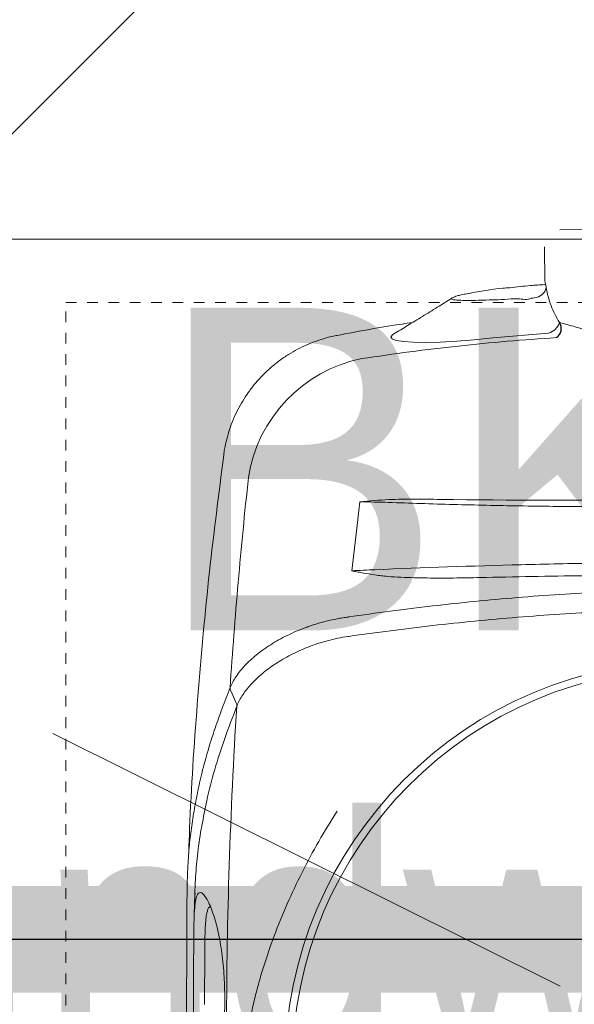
# Model space of a CAD drawing. Header units: inches. Extents: x 704 to 259546, y -107711 to 151004.
# Tile 135 of 256: x 127265.71 to 127270.91, y 21460.3 to 21469.52. Entities that reach past the tile are written whole.
import ezdxf
from ezdxf.enums import TextEntityAlignment as Align

# ---------------------------------------------------------------- set-up
doc = ezdxf.new("R2010")
doc.units = ezdxf.units.IN
doc.header["$MEASUREMENT"] = 0
doc.header["$PDMODE"] = 34
doc.linetypes.add('11aa1PB-bd$0$11aa1PB-af$0$TRATTEGGIATA', pattern=[0.75, 0.5, -0.25])
for name, color, linetype in [('A-FORMATEXT', 255, 'Continuous'), ('PP BALL VALVE', 7, 'Continuous'), ('PP--DIM', 7, 'Continuous'), ('TEXT50', 7, 'Continuous')]:
    doc.layers.add(name, color=color, linetype=linetype)
for name, color, linetype, lineweight in [('EQUIP DIM', 8, 'Continuous', 0), ('EQUIPMENT', 3, 'Continuous', 25), ('FLOOR RAISE', 4, 'Continuous', 5), ('kitchen equipment', 3, 'Continuous', 15), ('PP- 75DIA Soil Waste Sewer pipe', 90, 'Continuous', 9), ('PP-Waste Pipe', 3, 'Continuous', 25)]:
    doc.layers.add(name, color=color, linetype=linetype, lineweight=lineweight)
doc.layers.add('FAINTEQUIP', color=7, linetype='Continuous', lineweight=0, true_color=0x4a4747)
doc.styles.add('Arial', font='GOTHIC.TTF')
doc.styles.add('Jeet', font='micross.ttf')
doc.styles.get("Standard").update_dxf_attribs({"font": 'arial.ttf', "height": 6})
doc.dimstyles.new('architectural', dxfattribs={"dimscale": 0, "dimtxt": 3, "dimasz": 2.5, "dimexe": 2.5, "dimexo": 0, "dimgap": 0.5, "dimtad": 0, "dimzin": 0, "dimdsep": 46, "dimlunit": 4, "dimtxsty": 'Jeet', "dimblk": 'ARCHTICK', "dimcen": 0.09375, "dimdle": 2.5, "dimclrd": 256, "dimclre": 256, "dimclrt": 256, "dimadec": 0, "dimazin": 0, "dimtfac": 0.7, "dimtdec": 3, "dimtmove": 1, "dimatfit": 3, "dimldrblk": 'ARCHTICK', "dimfxl": 1, "dimtolj": 1, "dimtzin": 0, "dimlwd": -1, "dimlwe": -1, "dimarcsym": 0})
doc.dimstyles.new('ISO-10', dxfattribs={"dimtxt": 6, "dimasz": 0.5, "dimexe": 1.25, "dimexo": 0.625, "dimtad": 1, "dimtoh": 1, "dimdec": 1, "dimlunit": 4, "dimtxsty": 'Standard', "dimblk": 'ARCHTICK', "dimcen": 2.5, "dimclrt": 3, "dimadec": 0, "dimazin": 0, "dimtfac": 1, "dimtdec": 1, "dimtmove": 1, "dimatfit": 3, "dimfxl": 1, "dimarcsym": 0})

# ---------------------------------------------------------------- blocks, each defined once
blk = doc.blocks.new('dcefrefrf')
at = {"layer": 'kitchen equipment', "color": 8, "lineweight": 18}
blk.add_line((1803732.23, 468120.66), (1803851.03, 468061.44), dxfattribs=at)
blk.add_lwpolyline([(1803696.23, 467848.44), (1804070.73, 467848.44, 0.414214), (1804138.73, 467916.44), (1804138.73, 468168.44, 0.414214), (1804070.73, 468236.44), (1803696.23, 468236.44, 0.414214), (1803628.23, 468168.44), (1803628.23, 467916.44, 0.414214)], format="xyb", close=True, dxfattribs=at)
blk = doc.blocks.new('bikanervala')
at = {"layer": 'kitchen equipment', "color": 8, "linetype": 'Continuous', "xscale": 1.016, "yscale": 1.016, "zscale": 1.016}
blk.add_blockref('dcefrefrf', (-141097.61, 136438.76), dxfattribs=at)
at = {"layer": 'EQUIP DIM', "color": 8, "ltscale": 50, "style": 'Arial'}
blk.add_text('BK-11', height=76.792, dxfattribs=at).set_placement((1691661.43, 612112.24), align=Align.MIDDLE_CENTER)
at = {"layer": 'EQUIP DIM', "color": 8, "insert": (1690463.18, 612016.8, 0), "char_height": 45.72, "width": 680.1723, "attachment_point": 7, "rotation": 0.5206}
blk.add_mtext('\\pi136.4;{\\C256;Handwash/RO\\P\\pi126.6;(foot operating) \\P\\pi43.187;(450WX450DX850H)}', dxfattribs=at)
at = {"layer": 'EQUIP DIM', "color": 8, "insert": (1691274.89, 612029.9, 0), "char_height": 45.72, "width": 730.3452, "attachment_point": 1}
blk.add_mtext('\\A1;\\pi116.23;{\\H1.2222x;\\C256;Handwash/RO\\P\\pi104.24;(foot operating)\\P\\pi68.274;\\H0.81818x;(600WX700DX850H)}', dxfattribs=at)
blk = doc.blocks.new('GF')
at = {"layer": 'EQUIPMENT', "color": 8, "xscale": 0.03935404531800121, "yscale": 0.03935404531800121, "zscale": 0.03935404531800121}
blk.add_blockref('bikanervala', (60698.8789, -2623.777), dxfattribs=at)
blk = doc.blocks.new('GREASE TRAP')
at = {"linetype": 'Continuous', "lineweight": 0}
for p, q in [((130, 19.09), (196.04, 19.56)), ((125.95, 14.6), (126.02, 5.6)), ((101.47, 1.02), (101.53, 1.09)), ((105.08, 2.2), (104.82, 2.14)), ((106.09, 2.36), (105.08, 2.2)), ((105.88, 2.34), (105.46, 2.26)), ((129.86, -5.29), (131.76, -5.81)), ((71.3, -8.75), (71.3, -8.75)), ((86.29, -8.28), (86.29, -8.28)), ((112.29, -9.3), (127.01, -8.07)), ((41.53, -40.18), (41.52, -40.18)), ((74.32, -82.74), (74.32, -82.73))]:
    blk.add_line(p, q, dxfattribs=at)
at = {"linetype": 'Continuous', "lineweight": 0, "flags": 128}
for points in [[(86.3, -8.3), (86.04, -8.45), (85.54, -9.06), (85.84, -9.59), (86.91, -10), (88.8, -10.3), (91.36, -10.48), (94.66, -10.52), (98.48, -10.42), (102.88, -10.18), (107.43, -9.81), (112.29, -9.3), (112.29, -9.3), (112.29, -9.3)], [(43.37, -102.12), (44.1, -103.76), (44.83, -105.41)]]:
    blk.add_lwpolyline(points, dxfattribs=at)
at = {"linetype": 'Continuous', "lineweight": 0}
for radius in [106.93, 105]:
    blk.add_circle((164.57, -201.17), radius, dxfattribs=at)
for centre, radius, start, end in [((122.99, 4.65), 3.47, 273.8373, 347.9506), ((125.77, -3.96), 4.3, 286.8246, 341.9182), ((85.35, -51.77), 37.74, 101.4742, 171.3433), ((70.56, -69.04), 5.1, 342.0367, 342.3594)]:
    blk.add_arc(centre, radius, start, end, dxfattribs=at)
for points, knots in [([(126.02, 5.6), (126.09, 5.34), (126.13, 5.18), (126.25, 4.67), (126.31, 4.33), (126.38, 3.92)], [0, 0, 0, 0, 0.5, 0.5, 1, 1, 1, 1]), ([(116.76, 3.87), (116.16, 3.83), (112.47, 3.6), (109, 2.92), (106.09, 2.36)], [0, 0, 0, 0, 0.163282, 1, 1, 1, 1]), ([(126.23, 4.72), (126.13, 4.71), (126.03, 4.7), (125.93, 4.7), (124.7, 4.62), (121.64, 4.44), (118.59, 4.07), (116.77, 3.85)], [-0.033141, -0.033141, -0.033141, -0.033141, 0, 0, 0, 0.400839, 1, 1, 1, 1]), ([(126.38, 3.92), (126.52, 3.11), (126.69, 2.31), (127.11, 0.73), (127.36, -0.05), (127.94, -1.59), (128.26, -2.35), (129, -3.84), (129.41, -4.58), (129.86, -5.29)], [0, 0, 0, 0, 0.25, 0.25, 0.5, 0.5, 0.75, 0.75, 1, 1, 1, 1]), ([(101.52, 1.09), (100.26, 0.3), (97.71, -1.29), (93.81, -3.69), (90, -6.02), (87.5, -7.55), (86.31, -8.27)], [0, 0, 0, 0, 0.2528454, 0.5089886, 0.7672662, 1, 1, 1, 1]), ([(122.45, 1.12), (122.45, 1.12), (121.38, 0.58), (118.79, 1.17), (115.38, 0.72), (112.05, 0.67), (109.07, 0.56), (106.46, 0.53), (104.35, 0.54), (102.74, 0.61), (101.74, 0.74), (101.3, 0.87), (101.43, 0.98), (101.47, 1.02)], [0, 0, 0, 0, 0.000001, 0.102794, 0.208141, 0.312848, 0.420372, 0.524648, 0.631769, 0.736112, 0.843311, 0.947618, 1, 1, 1, 1]), ([(104.82, 2.16), (104.55, 2.1), (103.84, 1.96), (103.07, 1.76), (102.37, 1.52), (101.91, 1.34), (101.6, 1.15), (101.52, 1.1)], [0, 0, 0, 0, 0.216023, 0.560392, 0.763973, 0.942309, 1, 1, 1, 1]), ([(123.22, 1.19), (122.97, 1.16), (122.71, 1.12), (122.45, 1.12), (122.45, 1.12)], [0, 0, 0, 0, 0.9999461, 1, 1, 1, 1]), ([(91.16, -5.31), (90.27, -5.43), (83.62, -6.33), (77.02, -7.61), (71.29, -8.71)], [0, 0, 0, 0, 0.132817, 1, 1, 1, 1]), ([(131.76, -5.81), (132.33, -5.95), (133.47, -6.25), (135.44, -6.86), (137.59, -7.57), (139.92, -8.34), (142.38, -9.14), (144.97, -9.95), (147.71, -10.72), (150.48, -11.41), (152.36, -11.78), (153.24, -11.96)], [0, 0, 0, 0, 0.110862, 0.221742, 0.336208, 0.450686, 0.561628, 0.67257, 0.786427, 0.900273, 1, 1, 1, 1]), ([(71.29, -8.7), (71.22, -8.71), (70.27, -8.86), (68.47, -9.33), (65.89, -10.12), (63.38, -11.12), (60.94, -12.29), (58.51, -13.69), (56.13, -15.31), (53.84, -17.17), (51.72, -19.17), (49.79, -21.31), (48.05, -23.56), (46.51, -25.91), (45.16, -28.33), (44.01, -30.83), (43.06, -33.37), (42.31, -35.94), (41.79, -38.22), (41.6, -39.64), (41.53, -40.18)], [0, 0, 0, 0, 0.0043, 0.062427, 0.120682, 0.179038, 0.237474, 0.295974, 0.360442, 0.424188, 0.487097, 0.549223, 0.610606, 0.671276, 0.731251, 0.79054, 0.849146, 0.907063, 0.964275, 1, 1, 1, 1]), ([(77.84, -14.79), (82.06, -14.17), (90.5, -12.93), (103.28, -11.43), (116.13, -10.17), (124.74, -9.56), (129.05, -9.26)], [0, 0, 0, 0, 0.249503, 0.499006, 0.749503, 1, 1, 1, 1]), ([(41.54, -40.18), (40.23, -50.39), (37.53, -71.48), (34.64, -103.57), (32.78, -130.21), (32.28, -145.94), (32.31, -145.02)], [0, 0, 0, 0, 0.27832, 0.574596, 0.870871, 1, 1, 1, 1]), ([(43.22, -101.3), (43.83, -92.06), (44.54, -82.84), (46.15, -64.44), (47.04, -55.26), (48.04, -46.09)], [0, 0, 0, 0, 0.5, 0.5, 1, 1, 1, 1]), ([(98.53, -51.82), (96.25, -51.77), (93.99, -51.74), (90.59, -51.74), (89.46, -51.74), (87.2, -51.78), (86.07, -51.81), (84.94, -51.87)], [0, 0, 0, 0, 0.5, 0.5, 0.75, 0.75, 1, 1, 1, 1]), ([(154.76, -53.76), (148.84, -53.77), (142.93, -53.76), (131.15, -53.68), (125.27, -53.61), (113.57, -53.42), (107.75, -53.29), (96.22, -52.99), (90.5, -52.81), (84.82, -52.6)], [0, 0, 0, 0, 0.25, 0.25, 0.5, 0.5, 0.75, 0.75, 1, 1, 1, 1]), ([(81.31, -70.3), (93.99, -69.76), (106.82, -69.32), (123.07, -68.91), (126.33, -68.83), (132.85, -68.69), (136.11, -68.62), (145.91, -68.45), (152.46, -68.37), (159.02, -68.31)], [0, 0, 0, 0, 0.5, 0.5, 0.625, 0.625, 0.75, 0.75, 1, 1, 1, 1]), ([(75.42, -70.61), (75.38, -70.6), (75.33, -70.58), (75.29, -70.57), (75.28, -70.57), (75.27, -70.56), (75.26, -70.56)], [0, 0, 0, 0, 0.0002012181, 0.0002012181, 0.0002012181, 0.0002381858, 0.0002381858, 0.0002381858, 0.0002381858]), ([(75.43, -70.58), (75.38, -70.58), (75.34, -70.57), (75.29, -70.56), (75.28, -70.56), (75.27, -70.56), (75.26, -70.56)], [0, 0, 0, 0, 0.0002027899, 0.0002027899, 0.0002027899, 0.000241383, 0.000241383, 0.000241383, 0.000241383]), ([(81.28, -71.66), (80.3, -71.51), (79.32, -71.34), (77.85, -71.08), (77.37, -70.99), (76.63, -70.86), (76.39, -70.81), (76.03, -70.74), (75.9, -70.72), (75.72, -70.68), (75.66, -70.67), (75.54, -70.64), (75.48, -70.63), (75.42, -70.61)], [0, 0, 0, 0, 0.5, 0.5, 0.75, 0.75, 0.875, 0.875, 0.9375, 0.9375, 0.96875, 0.96875, 1, 1, 1, 1]), ([(108.95, -72.36), (106.63, -72.42), (104.32, -72.46), (99.69, -72.5), (97.38, -72.5), (92.76, -72.45), (90.46, -72.4), (87, -72.23), (85.85, -72.16), (84.13, -72.01), (83.56, -71.96), (82.42, -71.83), (81.85, -71.76), (81.28, -71.66)], [0, 0, 0, 0, 0.25, 0.25, 0.5, 0.5, 0.75, 0.75, 0.875, 0.875, 0.9375, 0.9375, 1, 1, 1, 1]), ([(218.34, -71.59), (209.25, -71.52), (200.14, -71.48), (181.9, -71.47), (172.77, -71.5), (159.07, -71.6), (154.5, -71.64), (145.37, -71.74), (140.81, -71.8), (127.14, -72), (118.04, -72.16), (108.95, -72.36)], [0, 0, 0, 0, 0.25, 0.25, 0.5, 0.5, 0.625, 0.625, 0.75, 0.75, 1, 1, 1, 1]), ([(74.32, -82.73), (81.66, -81.67), (89.03, -80.7), (100.13, -79.41), (103.84, -79.01), (111.28, -78.27), (115, -77.93), (126.2, -77.01), (133.68, -76.53), (148.66, -75.85), (156.16, -75.65), (171.19, -75.55), (178.71, -75.64), (193.71, -76.11), (201.19, -76.49), (212.38, -77.25), (216.11, -77.53), (223.56, -78.17), (227.28, -78.52), (238.4, -79.65), (245.79, -80.51), (253.14, -81.48)], [0, 0, 0, 0, 0.125, 0.125, 0.1875, 0.1875, 0.25, 0.25, 0.375, 0.375, 0.5, 0.5, 0.625, 0.625, 0.75, 0.75, 0.8125, 0.8125, 0.875, 0.875, 1, 1, 1, 1]), ([(43.22, -101.31), (43.42, -100.82), (43.65, -100.33), (44.18, -99.35), (44.48, -98.86), (45.46, -97.39), (46.24, -96.43), (48.02, -94.54), (49.03, -93.61), (50.73, -92.23), (51.32, -91.78), (52.57, -90.88), (53.22, -90.45), (55.25, -89.16), (56.69, -88.35), (59.77, -86.84), (61.4, -86.14), (63.56, -85.34), (64, -85.19), (64.89, -84.89), (65.33, -84.74), (66.69, -84.33), (67.6, -84.07), (69.46, -83.61), (70.41, -83.4), (71.86, -83.12), (72.34, -83.03), (73.08, -82.92), (73.33, -82.88), (73.82, -82.8), (74.07, -82.77), (74.32, -82.74)], [0, 0, 0, 0, 0.0625, 0.0625, 0.125, 0.125, 0.25, 0.25, 0.375, 0.375, 0.4375, 0.4375, 0.5, 0.5, 0.625, 0.625, 0.75, 0.75, 0.78125, 0.78125, 0.8125, 0.8125, 0.875, 0.875, 0.9375, 0.9375, 0.96875, 0.96875, 0.984375, 0.984375, 1, 1, 1, 1]), ([(253.12, -86.58), (245.77, -85.63), (238.4, -84.78), (223.59, -83.31), (216.15, -82.68), (201.21, -81.69), (193.73, -81.32), (178.73, -80.86), (171.23, -80.77), (156.21, -80.87), (148.7, -81.07), (133.72, -81.74), (126.25, -82.21), (115.08, -83.11), (111.36, -83.45), (103.92, -84.17), (100.21, -84.57), (89.11, -85.83), (81.75, -86.79), (74.42, -87.84)], [0, 0, 0, 0, 0.125, 0.125, 0.25, 0.25, 0.375, 0.375, 0.5, 0.5, 0.625, 0.625, 0.75, 0.75, 0.8125, 0.8125, 0.875, 0.875, 1, 1, 1, 1]), ([(74.29, -87.85), (72.41, -88.13), (70.6, -88.51), (68.4, -89.09), (67.96, -89.22), (67.1, -89.47), (66.67, -89.61), (65.39, -90.03), (64.57, -90.32), (62.16, -91.26), (60.64, -91.95), (58.48, -93.06), (57.78, -93.45), (56.41, -94.24), (55.75, -94.65), (53.85, -95.91), (52.69, -96.77), (50.58, -98.55), (49.62, -99.46), (48.56, -100.62), (48.35, -100.85), (47.95, -101.32), (47.76, -101.55), (47.21, -102.26), (46.87, -102.73), (45.93, -104.14), (45.43, -105.09), (45.04, -106.04)], [0, 0, 0, 0, 0.125, 0.125, 0.15625, 0.15625, 0.1875, 0.1875, 0.25, 0.25, 0.375, 0.375, 0.4375, 0.4375, 0.5, 0.5, 0.625, 0.625, 0.75, 0.75, 0.78125, 0.78125, 0.8125, 0.8125, 0.875, 0.875, 1, 1, 1, 1]), ([(36.81, -119.99), (37.08, -119.02), (37.81, -116.34), (39.26, -111.98), (41.11, -106.77), (42.52, -103.12), (43.22, -101.3)], [0, 0, 0, 0, 0.157579, 0.438078, 0.719047, 1, 1, 1, 1]), ([(43.22, -101.31), (43.21, -101.34), (43.2, -101.37), (43.2, -101.44), (43.2, -101.48), (43.2, -101.58), (43.2, -101.65), (43.24, -101.86), (43.29, -101.99), (43.36, -102.11)], [0, 0, 0, 0, 0.125, 0.125, 0.25, 0.25, 0.5, 0.5, 1, 1, 1, 1]), ([(44.97, -106.22), (43.89, -109.06), (41.71, -114.76), (39.1, -122.81), (37.09, -130.5), (36.19, -135.43), (35.79, -137.6)], [0, 0, 0, 0, 0.263525, 0.527185, 0.79078, 1, 1, 1, 1]), ([(44.68, -273.64), (43.85, -259.72), (43.24, -245.79), (42.65, -224.84), (42.5, -217.85), (42.31, -203.86), (42.27, -196.86), (42.31, -175.88), (42.54, -161.92), (43.44, -134.03), (44.1, -120.11), (44.97, -106.22)], [0, 0, 0, 0, 0.25, 0.25, 0.375, 0.375, 0.5, 0.5, 0.75, 0.75, 1, 1, 1, 1]), ([(36.12, -251.14), (35.82, -249.73), (35.04, -246.12), (34.01, -240.6), (33.01, -234.46), (32.25, -228.5), (31.71, -222.66), (31.45, -217.79), (31.36, -213.94), (31.35, -210.92), (31.38, -207.57), (31.44, -203.91), (31.52, -199.89), (31.6, -195.74), (31.66, -191.37), (31.72, -186.77), (31.77, -181.78), (31.8, -176.62), (31.82, -171.62), (31.82, -167.42), (31.83, -163.9), (31.84, -160.97), (31.86, -158.21), (31.9, -155.19), (31.96, -152.05), (32.07, -148.87), (32.23, -146), (32.51, -142.49), (32.99, -138.34), (33.81, -133.17), (34.87, -127.68), (35.87, -123.26), (36.6, -120.74), (36.81, -119.99)], [0, 0, 0, 0, 0.033599, 0.086704, 0.14001, 0.193319, 0.246393, 0.299468, 0.326258, 0.353125, 0.379834, 0.406408, 0.428618, 0.451478, 0.47167, 0.492329, 0.516002, 0.540379, 0.564065, 0.588402, 0.605742, 0.623087, 0.640895, 0.658706, 0.685242, 0.711788, 0.738802, 0.765824, 0.81871, 0.871587, 0.924587, 0.977588, 1, 1, 1, 1]), ([(72.34, -269.85), (70.61, -267.24), (68.96, -264.61), (65.82, -259.3), (64.32, -256.62), (61.49, -251.21), (60.15, -248.47), (57.62, -242.94), (56.44, -240.15), (54.22, -234.5), (53.2, -231.66), (51.81, -227.36), (51.37, -225.92), (50.53, -223.03), (50.13, -221.58), (49.4, -218.65), (49.06, -217.18), (48.44, -214.2), (48.16, -212.7), (47.7, -209.68), (47.51, -208.16), (47.31, -205.86), (47.25, -205.08), (47.2, -203.91), (47.18, -203.52), (47.16, -202.74), (47.15, -202.34), (47.14, -200.37), (47.2, -198.82), (47.43, -195.74), (47.6, -194.22), (48.02, -191.2), (48.28, -189.7), (48.86, -186.72), (49.18, -185.24), (49.87, -182.31), (50.25, -180.86), (51.04, -177.97), (51.46, -176.54), (52.79, -172.25), (53.76, -169.41), (56.92, -160.97), (59.36, -155.42), (63.53, -147.17), (65, -144.45), (68.08, -139.08), (69.69, -136.42), (71.38, -133.8)], [0, 0, 0, 0, 0.0625, 0.0625, 0.125, 0.125, 0.1875, 0.1875, 0.25, 0.25, 0.3125, 0.3125, 0.34375, 0.34375, 0.375, 0.375, 0.40625, 0.40625, 0.4375, 0.4375, 0.46875, 0.46875, 0.484375, 0.484375, 0.492188, 0.492188, 0.5, 0.5, 0.53125, 0.53125, 0.5625, 0.5625, 0.59375, 0.59375, 0.625, 0.625, 0.65625, 0.65625, 0.6875, 0.6875, 0.75, 0.75, 0.875, 0.875, 0.9375, 0.9375, 1, 1, 1, 1]), ([(35.79, -137.6), (35.73, -137.89), (35.19, -140.65), (34.74, -144.26), (34.3, -148.61), (34.08, -152.01), (33.93, -155.35), (33.88, -157.89), (33.86, -158.92)], [0, 0, 0, 0, 0.042136, 0.404804, 0.566088, 0.727781, 0.888854, 1, 1, 1, 1]), ([(33.9, -159.41), (33.94, -158.9), (34.05, -157.71), (34.3, -156.51), (34.64, -155.63), (35.06, -155.2), (35.59, -155.17), (36.23, -155.63), (36.95, -156.6), (37.71, -158.06), (38.5, -159.97), (39.21, -162.13), (39.83, -164.47), (40.36, -166.86), (40.83, -169.57), (41.23, -172.57), (41.53, -175.66), (41.71, -178.66), (41.8, -181.44), (41.83, -184.22), (41.77, -187.2), (41.63, -190.26), (41.4, -193.16), (41.07, -196.26), (40.62, -199.38), (40.03, -202.44), (39.39, -205.08), (38.74, -207.31), (38.01, -209.38), (37.24, -211.21), (36.45, -212.66), (35.74, -213.57), (35.1, -214.03), (34.55, -214.03), (34.09, -213.47), (33.74, -212.36), (33.59, -211.05), (33.52, -210.4)], [0, 0, 0, 0, 0.026608, 0.06138, 0.0962, 0.130925, 0.168927, 0.207024, 0.245099, 0.283069, 0.316694, 0.350298, 0.37294, 0.395622, 0.418192, 0.438002, 0.457786, 0.474878, 0.488481, 0.502082, 0.518368, 0.53466, 0.550889, 0.567128, 0.590899, 0.614713, 0.640745, 0.66688, 0.692979, 0.729781, 0.766704, 0.803672, 0.840537, 0.880482, 0.920552, 0.960572, 1, 1, 1, 1]), ([(34.01, -155.25), (33.9, -157.41), (33.78, -159.75), (33.74, -162.09), (33.74, -162.28)], [0, 0, 0, 0, 0.919543, 1, 1, 1, 1]), ([(33.58, -184.59), (33.59, -183.61), (33.6, -181.65), (33.62, -178.66), (33.63, -175.69), (33.63, -172.46), (33.64, -169.27), (33.65, -166.25), (33.69, -163.68), (33.76, -161.57), (33.82, -160.14), (33.88, -159.56), (33.9, -159.41)], [0, 0, 0, 0, 0.0782123, 0.1564368, 0.2446658, 0.3329467, 0.4546253, 0.5765046, 0.703629, 0.8312553, 0.9586974, 1, 1, 1, 1]), ([(38.02, -158.83), (37.92, -158.92), (37.81, -159.01), (37.71, -159.1), (37.71, -159.1), (37.71, -159.1), (37.71, -159.1), (37.66, -159.15), (37.47, -159.32), (37.22, -160.03), (36.95, -161.28), (36.76, -163.11), (36.65, -165.19), (36.59, -167.31), (36.56, -169.28), (36.55, -171.74), (36.54, -174.48), (36.53, -177.24), (36.51, -179.7), (36.5, -182.19), (36.48, -183.8), (36.47, -184.62)], [-0.088365, -0.088365, -0.088365, -0.088365, 0, 0, 0, 0, 0, 0, 0.042963, 0.162036, 0.283698, 0.405299, 0.528456, 0.591382, 0.654277, 0.728503, 0.80457, 0.856235, 0.909083, 0.954041, 1, 1, 1, 1]), ([(33.52, -210.4), (33.52, -210.39), (33.46, -209.93), (33.41, -208.55), (33.35, -206.46), (33.35, -204.16), (33.37, -201.87), (33.4, -199.23), (33.44, -196.25), (33.49, -192.94), (33.53, -189.33), (33.56, -186.49), (33.58, -184.91), (33.58, -184.59)], [0, 0, 0, 0, 0.0021857, 0.1486808, 0.2950678, 0.3936347, 0.4923949, 0.5907133, 0.6868358, 0.782863, 0.8795306, 0.9761461, 1, 1, 1, 1])]:
    blk.add_open_spline(points, degree=3, knots=knots, dxfattribs=at)
for points in [[(76.62, -58.67), (76.86, -56.58), (77.09, -54.5), (77.32, -52.42)], [(84.94, -51.87), (82.41, -52), (79.87, -52.19), (77.32, -52.42)], [(84.82, -52.6), (82.36, -52.52), (79.85, -52.46), (77.32, -52.42)], [(153.98, -52.02), (135.42, -52.1), (116.93, -52.03), (98.53, -51.82)], [(75.26, -70.56), (75.73, -66.6), (76.18, -62.63), (76.62, -58.67)], [(75.26, -70.56), (77.3, -70.49), (79.32, -70.4), (81.31, -70.3)], [(74.42, -87.84), (74.37, -87.84), (74.33, -87.85), (74.29, -87.85)], [(43.22, -101.3), (43.22, -101.3), (43.22, -101.31), (43.22, -101.31)], [(43.36, -102.11), (43.36, -102.12), (43.36, -102.12), (43.37, -102.12)], [(45.04, -106.04), (45.03, -105.83), (44.96, -105.6), (44.83, -105.41)], [(45.04, -106.04), (45.02, -106.1), (45, -106.16), (44.97, -106.22)]]:
    blk.add_open_spline(points, degree=3, dxfattribs=at)
at = {"layer": 'FAINTEQUIP', "color": 4, "linetype": '11aa1PB-bd$0$11aa1PB-af$0$TRATTEGGIATA'}
blk.add_lwpolyline([(0, -404), (0, 0), (337, 0), (337, -404), (0, -404)], dxfattribs=at)
at = {"layer": 'TEXT50'}
blk.add_arc((127.46, -6.87), 2.87, 303.7461, 33.3547, dxfattribs=at)
blk = doc.blocks.new('_ArchTick')
at = {"color": 0, "linetype": 'ByBlock', "const_width": 0.15}
blk.add_lwpolyline([(-0.5, -0.5), (0.5, 0.5)], dxfattribs=at)
blk = doc.blocks.new('*D814')
at = {"layer": 'Defpoints', "color": 0, "lineweight": 53, "transparency": 16777216}
for p in [(127222.1849, 21460.9128), (127286.8878, 21460.9128), (127222.1849, 21457.4216)]:
    blk.add_point(p, dxfattribs=at)
at = {"layer": 'PP--DIM', "ltscale": 0.015, "transparency": 16777216}
for p, q in [((127222.1849, 21460.9128), (127222.1849, 21454.9216)), ((127286.8878, 21460.9128), (127286.8878, 21454.9216)), ((127219.6849, 21457.4216), (127249.287, 21457.4216)), ((127289.3878, 21457.4216), (127259.7857, 21457.4216))]:
    blk.add_line(p, q, dxfattribs=at)
at = {"layer": 'PP--DIM', "transparency": 16777216, "xscale": 2.5, "yscale": 2.5, "zscale": 2.5, "rotation": 180}
blk.add_blockref('_ArchTick', (127222.1849, 21457.4216), dxfattribs=at)
at = {"layer": 'PP--DIM', "transparency": 16777216, "xscale": 2.5, "yscale": 2.5, "zscale": 2.5}
blk.add_blockref('_ArchTick', (127286.8878, 21457.4216), dxfattribs=at)
at = {"layer": 'PP--DIM', "lineweight": -2, "transparency": 16777216, "insert": (127254.5363, 21457.4216), "char_height": 3, "attachment_point": 5, "style": 'Jeet'}
blk.add_mtext('\\A1;5\'-4{\\H0.700000x;\\S3/4;}"', dxfattribs=at)

msp = doc.modelspace()

# ---------------------------------------------------------------- hatches: boundary and pattern name
at = {"layer": 'FLOOR RAISE'}
h = msp.add_hatch(dxfattribs=at)
h.set_pattern_fill('ANSI31', color=256, scale=80)
h.set_pattern_definition([(45, (523.127, -4e-12), (-7.0710678, 7.0710678), [])])
h.paths.add_polyline_path([(127146.0779, 21310.2628), (127146.0779, 21170.1351), (127155.0779, 21170.1351), (127155.0779, 21164.8851), (127352.2064, 21164.8851), (127352.2064, 21627.6351), (127338.0779, 21627.6351), (127338.0779, 21618.6351), (127323.0779, 21618.6351), (127323.0779, 21627.6353), (127212.0779, 21627.6351), (127212.0779, 21618.6351), (127197.0779, 21618.6351), (127197.0779, 21623.9072), (127149.0779, 21576.6351), (127155.0779, 21576.6351), (127155.0779, 21561.6351), (127146.0779, 21561.6351), (127146.0779, 21480.1351), (127149.0779, 21480.1351), (127155.0779, 21480.1351), (127155.0779, 21465.1351), (127146.0779, 21465.1351), (127146.0779, 21325.1351), (127155.0779, 21325.1351), (127155.1464, 21310.2628)])

# ---------------------------------------------------------------- linework, layer by layer
at = {"layer": 'A-FORMATEXT', "color": 3, "lineweight": 53, "const_width": 1, "elevation": 305.4898}
msp.add_lwpolyline([(127286.8878, 21460.9128), (127222.1849, 21460.9128)], dxfattribs=at)
at = {"layer": 'PP BALL VALVE', "lineweight": 53}
msp.add_circle((130061.4819, 21646.6461), 129357.5882, dxfattribs=at)

# ---------------------------------------------------------------- block references
at = {"lineweight": 53}
msp.add_blockref('GF', (0, 0), dxfattribs=at)
at = {"layer": 'PP-Waste Pipe', "ltscale": 0.25, "xscale": 0.03560830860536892, "yscale": 0.03560830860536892, "zscale": 0.03560830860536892, "rotation": 359.9999999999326}
msp.add_blockref('GREASE TRAP', (127266.1442, 21466.8769), dxfattribs=at)

# ---------------------------------------------------------------- dimensions: what is measured, and where the dimension line sits
at = {"layer": 'PP--DIM', "color": 1, "lineweight": -2, "ltscale": 0.015}
dim = msp.add_linear_dim(base=(127222.1849, 21457.4216), p1=(127286.8878, 21460.9128, 305.4898), p2=(127222.1849, 21460.9128, 305.4898), dimstyle='architectural', override={"dimscale": 1, "dimblk": 'ArchTick'}, dxfattribs=at)
dim.commit()
dim.dimension.update_dxf_attribs({"geometry": '*D814', "text_midpoint": (127254.5363, 21457.4216)})

# ---------------------------------------------------------------- leaders
at = {"layer": 'PP- 75DIA Soil Waste Sewer pipe', "ltscale": 0.015}
msp.add_leader([(127250.6096, 21460.9128, 305.4898), (127284.6665, 21460.9128, 305.4898)], dimstyle='ISO-10', override={"dimasz": 12, "dimgap": 0.625, "dimtad": 0}, dxfattribs=at)

doc.saveas('drawing.dxf')
